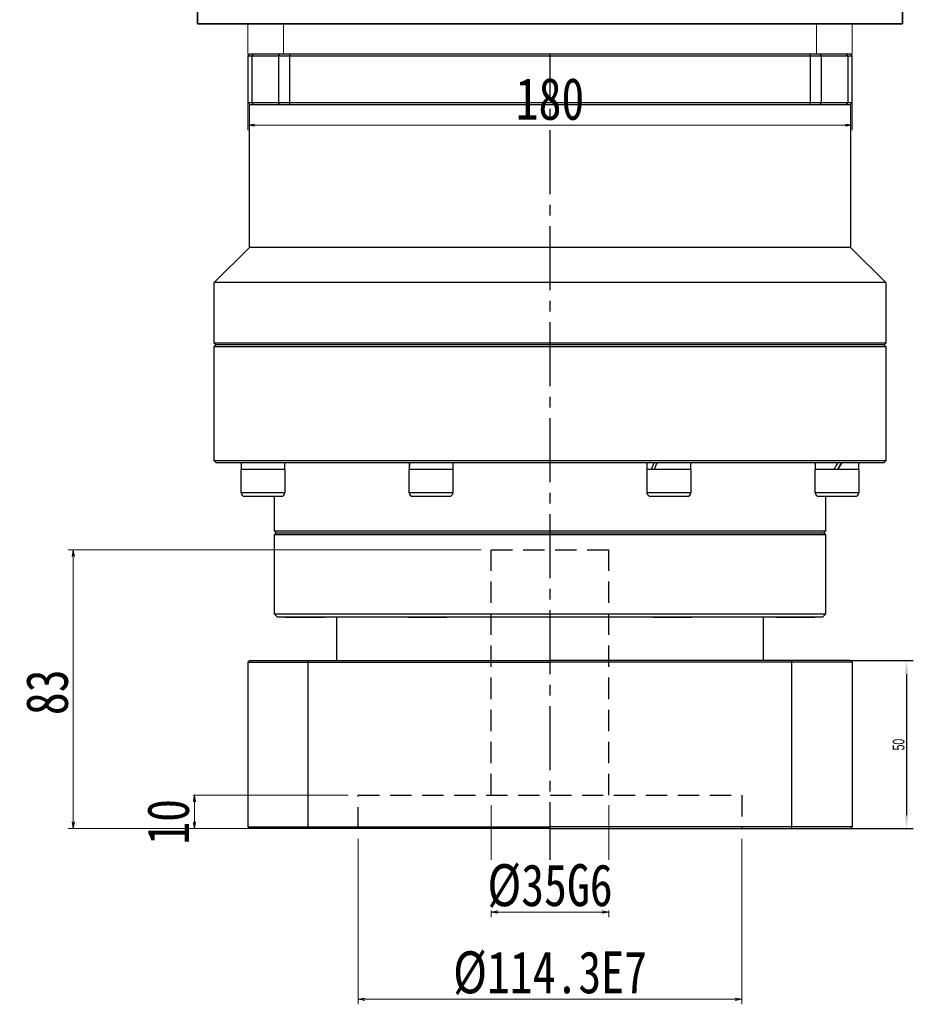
# Model space of a CAD drawing. Header units: millimetres. Extents: x 2025 to 3424, y 2031 to 3016.
# Tile 3 of 9: x 2293 to 2559, y 2371 to 2664. Entities that reach past the tile are written whole.
import ezdxf

# ---------------------------------------------------------------- set-up
doc = ezdxf.new("R2010")
doc.units = ezdxf.units.MM
doc.header["$PDSIZE"] = -5
doc.linetypes.add('CENTER2', pattern=[28.575, 19.05, -3.175, 3.175, -3.175])
doc.linetypes.add('DASHED2', pattern=[9.525, 6.35, -3.175])
doc.layers.get('0').update_dxf_attribs({"lineweight": 35})
for name, color, linetype in [('1轮廓实线层', 7, 'Continuous'), ('3中心线层', 1, 'CENTER2'), ('4虚线层', 6, 'DASHED2')]:
    doc.layers.add(name, color=color, linetype=linetype)
doc.layers.add('尺寸线层', color=3, linetype='Continuous', lineweight=18)
doc.layers.add('粗实线层', color=7, linetype='Continuous', lineweight=35)
doc.styles.add('宋体', font='SimSun.ttf', dxfattribs={"width": 0.8})
doc.styles.add('标准', font='txt', dxfattribs={"width": 0.667})
doc.dimstyles.new('A水平标注$0', dxfattribs={"dimtxt": 3.5, "dimasz": 2, "dimexe": 1.5, "dimexo": 3, "dimgap": 1.1, "dimtad": 1, "dimtoh": 1, "dimdec": 4, "dimdsep": 46, "dimtxsty": '宋体', "dimblk": 'OPEN', "dimcen": 3, "dimclrd": 3, "dimclre": 3, "dimclrt": 6, "dimadec": 0, "dimazin": 0, "dimtm": 1e-09, "dimtfac": 1, "dimtdec": 4, "dimtix": 1, "dimtmove": 0, "dimatfit": 3, "dimldrblk": 'OPEN', "dimfxl": 0, "dimlwd": 13, "dimlwe": 13, "dimarcsym": 0})
doc.dimstyles.new('标准', dxfattribs={"dimtxt": 3.5, "dimasz": 4, "dimexe": 2, "dimexo": 0, "dimtad": 1, "dimdsep": 46, "dimtxsty": '标准', "dimblk": '_CAXARROW', "dimcen": 0, "dimdle": 8, "dimazin": 2, "dimtfac": 0.707107, "dimtdec": 3, "dimtmove": 2, "dimatfit": 3, "dimfxl": 0, "dimfrac": 2, "dimtolj": 1, "dimarcsym": 0})

# ---------------------------------------------------------------- blocks, each defined once
blk = doc.blocks.new('_Open')
at = {"color": 0, "linetype": 'ByBlock', "lineweight": -2}
for p, q in [((-1, 0.17), (0, 0)), ((-1, -0.17), (0, 0)), ((0, 0), (-1, 0))]:
    blk.add_line(p, q, dxfattribs=at)
blk = doc.blocks.new('*X41')
at = {"layer": 'Defpoints', "color": 0, "transparency": 16777216}
for p in [(2360.59, 2653.56), (2540.59, 2653.56), (2540.59, 2632.41)]:
    blk.add_point(p, dxfattribs=at)
at = {"layer": '尺寸线层', "color": 3, "lineweight": 13, "transparency": 16777216}
for p, q in [((2360.59, 2650.56), (2360.59, 2630.91)), ((2540.59, 2650.56), (2540.59, 2630.91)), ((2362.59, 2632.41), (2538.59, 2632.41))]:
    blk.add_line(p, q, dxfattribs=at)
at = {"layer": '尺寸线层', "color": 3, "lineweight": 13, "transparency": 16777216, "xscale": 2, "yscale": 2, "zscale": 2, "rotation": 180}
blk.add_blockref('_Open', (2360.59, 2632.41), dxfattribs=at)
at = {"layer": '尺寸线层', "color": 3, "lineweight": 13, "transparency": 16777216, "xscale": 2, "yscale": 2, "zscale": 2}
blk.add_blockref('_Open', (2540.59, 2632.41), dxfattribs=at)
at = {"layer": '尺寸线层', "color": 6, "transparency": 16777216, "insert": (2450.59, 2640.16), "char_height": 12.5, "attachment_point": 5, "style": '宋体', "bg_fill": 3, "box_fill_scale": 1.1, "bg_fill_color": 256, "bg_fill_true_color": 13158600, "bg_fill_transparency": 0}
blk.add_mtext('180', dxfattribs=at)
blk = doc.blocks.new('*D46')
at = {"layer": 'Defpoints', "color": 0, "transparency": 16777216}
for p in [(2393.44, 2433.06), (2344.68, 2423.06), (2386.4, 2423.06)]:
    blk.add_point(p, dxfattribs=at)
at = {"layer": '尺寸线层', "color": 3, "lineweight": 13, "transparency": 16777216}
for p, q in [((2390.44, 2433.06), (2343.18, 2433.06)), ((2344.68, 2431.06), (2344.68, 2425.06)), ((2383.4, 2423.06), (2343.18, 2423.06))]:
    blk.add_line(p, q, dxfattribs=at)
at = {"layer": '尺寸线层', "color": 3, "lineweight": 13, "transparency": 16777216, "xscale": 2, "yscale": 2, "zscale": 2}
for p, rotation in [((2344.68, 2433.06), 90), ((2344.68, 2423.06), 270)]:
    blk.add_blockref('_Open', p, dxfattribs=dict(at, rotation=rotation))
at = {"layer": '尺寸线层', "color": 6, "transparency": 16777216, "insert": (2336.93, 2425.06), "char_height": 12.5, "attachment_point": 5, "rotation": 90, "style": '宋体', "bg_fill": 3, "box_fill_scale": 1.1, "bg_fill_color": 256, "bg_fill_true_color": 13158600, "bg_fill_transparency": 0}
blk.add_mtext('10', dxfattribs=at)
blk = doc.blocks.new('*D47')
at = {"layer": 'Defpoints', "color": 0, "transparency": 16777216}
for p in [(2433.09, 2506.06), (2308.63, 2423.06), (2386.4, 2423.06)]:
    blk.add_point(p, dxfattribs=at)
at = {"layer": '尺寸线层', "color": 3, "lineweight": 13, "transparency": 16777216}
for p, q in [((2430.09, 2506.06), (2307.13, 2506.06)), ((2308.63, 2504.06), (2308.63, 2425.06)), ((2383.4, 2423.06), (2307.13, 2423.06))]:
    blk.add_line(p, q, dxfattribs=at)
at = {"layer": '尺寸线层', "color": 3, "lineweight": 13, "transparency": 16777216, "xscale": 2, "yscale": 2, "zscale": 2}
for p, rotation in [((2308.63, 2506.06), 90), ((2308.63, 2423.06), 270)]:
    blk.add_blockref('_Open', p, dxfattribs=dict(at, rotation=rotation))
at = {"layer": '尺寸线层', "color": 6, "transparency": 16777216, "insert": (2300.88, 2463.63), "char_height": 12.5, "attachment_point": 5, "rotation": 90, "style": '宋体', "bg_fill": 3, "box_fill_scale": 1.1, "bg_fill_color": 256, "bg_fill_true_color": 13158600, "bg_fill_transparency": 0}
blk.add_mtext('83', dxfattribs=at)
blk = doc.blocks.new('*D48')
at = {"layer": 'Defpoints', "color": 0, "transparency": 16777216}
for p in [(2393.44, 2423.06), (2507.74, 2423.06), (2507.74, 2372.27)]:
    blk.add_point(p, dxfattribs=at)
at = {"layer": '尺寸线层', "color": 3, "lineweight": 13, "transparency": 16777216}
for p, q in [((2393.44, 2420.06), (2393.44, 2370.77)), ((2507.74, 2420.06), (2507.74, 2370.77)), ((2395.44, 2372.27), (2505.74, 2372.27))]:
    blk.add_line(p, q, dxfattribs=at)
at = {"layer": '尺寸线层', "color": 3, "lineweight": 13, "transparency": 16777216, "xscale": 2, "yscale": 2, "zscale": 2, "rotation": 180}
blk.add_blockref('_Open', (2393.44, 2372.27), dxfattribs=at)
at = {"layer": '尺寸线层', "color": 3, "lineweight": 13, "transparency": 16777216, "xscale": 2, "yscale": 2, "zscale": 2}
blk.add_blockref('_Open', (2507.74, 2372.27), dxfattribs=at)
at = {"layer": '尺寸线层', "color": 6, "transparency": 16777216, "insert": (2450.59, 2380.02), "char_height": 12.5, "attachment_point": 5, "style": '宋体', "bg_fill": 3, "box_fill_scale": 1.1, "bg_fill_color": 256, "bg_fill_true_color": 13158600, "bg_fill_transparency": 0}
blk.add_mtext('{%%c114.3}{}{E7}', dxfattribs=at)
blk = doc.blocks.new('*D49')
at = {"layer": 'Defpoints', "color": 0, "transparency": 16777216}
for p in [(2433.09, 2433.06), (2468.09, 2433.06), (2468.09, 2398.2)]:
    blk.add_point(p, dxfattribs=at)
at = {"layer": '尺寸线层', "color": 3, "lineweight": 13, "transparency": 16777216}
for p, q in [((2433.09, 2430.06), (2433.09, 2396.7)), ((2468.09, 2430.06), (2468.09, 2396.7)), ((2435.09, 2398.2), (2466.09, 2398.2))]:
    blk.add_line(p, q, dxfattribs=at)
at = {"layer": '尺寸线层', "color": 3, "lineweight": 13, "transparency": 16777216, "xscale": 2, "yscale": 2, "zscale": 2, "rotation": 180}
blk.add_blockref('_Open', (2433.09, 2398.2), dxfattribs=at)
at = {"layer": '尺寸线层', "color": 3, "lineweight": 13, "transparency": 16777216, "xscale": 2, "yscale": 2, "zscale": 2}
blk.add_blockref('_Open', (2468.09, 2398.2), dxfattribs=at)
at = {"layer": '尺寸线层', "color": 6, "transparency": 16777216, "insert": (2450.59, 2405.95), "char_height": 12.5, "attachment_point": 5, "style": '宋体', "bg_fill": 3, "box_fill_scale": 1.1, "bg_fill_color": 256, "bg_fill_true_color": 13158600, "bg_fill_transparency": 0}
blk.add_mtext('{%%c35}{}{G6}', dxfattribs=at)
blk = doc.blocks.new('_CAXARROW')
blk.add_hatch(color=0).paths.add_polyline_path([(0, 0), (-1, 0.125), (-1, -0.125)], flags=0)
blk = doc.blocks.new('*D50')
at = {"layer": 'Defpoints', "color": 0, "transparency": 16777216}
for p in [(2540.09, 2473.06), (2540.09, 2423.06), (2556.77, 2423.06)]:
    blk.add_point(p, dxfattribs=at)
at = {"layer": '粗实线层', "color": 0, "lineweight": -2, "transparency": 16777216}
for p, q in [((2540.09, 2473.06), (2558.77, 2473.06)), ((2556.77, 2469.06), (2556.77, 2427.06)), ((2540.09, 2423.06), (2558.77, 2423.06))]:
    blk.add_line(p, q, dxfattribs=at)
at = {"layer": '粗实线层', "color": 0, "lineweight": -2, "transparency": 16777216, "xscale": 4, "yscale": 4, "zscale": 4}
for p, rotation in [((2556.77, 2473.06), 90), ((2556.77, 2423.06), 270)]:
    blk.add_blockref('_CAXARROW', p, dxfattribs=dict(at, rotation=rotation))
at = {"layer": '粗实线层', "color": 0, "transparency": 16777216, "insert": (2554.4, 2448.06), "char_height": 3.5, "attachment_point": 5, "rotation": 90, "style": '标准', "bg_fill": 3, "box_fill_scale": 1.1, "bg_fill_color": 256, "bg_fill_true_color": 13158600, "bg_fill_transparency": 0}
blk.add_mtext('\\A1;50', dxfattribs=at)

msp = doc.modelspace()

# ---------------------------------------------------------------- linework, layer by layer
at = {"color": 7, "linetype": 'Continuous', "lineweight": 15}
for p, q in [((2360.588, 2662.556), (2360.588, 2653.556)), ((2371.215, 2653.556), (2371.215, 2662.556)), ((2529.96, 2662.556), (2529.96, 2653.556)), ((2540.588, 2653.556), (2540.588, 2662.556)), ((2360.588, 2653.556), (2371.215, 2653.556)), ((2450.588, 2653.556), (2371.215, 2653.556)), ((2529.96, 2653.556), (2450.588, 2653.556)), ((2529.96, 2653.556), (2540.588, 2653.556))]:
    msp.add_line(p, q, dxfattribs=at)
at = {"layer": '1轮廓实线层', "linetype": 'Continuous', "lineweight": 30}
for p, q in [((2350.588, 2585.556), (2361.088, 2596.056)), ((2540.088, 2596.056), (2361.088, 2596.056)), ((2540.088, 2596.056), (2550.588, 2585.556)), ((2350.588, 2567.556), (2350.588, 2585.556)), ((2550.588, 2585.556), (2350.588, 2585.556)), ((2550.588, 2585.556), (2550.588, 2567.556)), ((2351.088, 2567.056), (2350.588, 2567.556)), ((2450.588, 2567.556), (2350.588, 2567.556)), ((2350.588, 2566.556), (2351.088, 2567.056)), ((2450.588, 2567.056), (2351.088, 2567.056)), ((2550.588, 2567.556), (2450.588, 2567.556)), ((2550.088, 2567.056), (2450.588, 2567.056)), ((2550.588, 2567.556), (2550.088, 2567.056)), ((2550.088, 2567.056), (2550.588, 2566.556)), ((2350.588, 2532.556), (2350.588, 2566.556)), ((2350.588, 2566.556), (2450.588, 2566.556)), ((2450.588, 2566.556), (2550.588, 2566.556)), ((2550.588, 2566.556), (2550.588, 2532.556)), ((2351.088, 2532.056), (2350.588, 2532.556)), ((2550.588, 2532.556), (2350.588, 2532.556)), ((2351.088, 2532.056), (2550.088, 2532.056)), ((2358.689, 2529.956), (2358.689, 2532.056)), ((2371.569, 2532.056), (2371.569, 2529.956)), ((2408.75, 2531.592), (2408.75, 2532.056)), ((2421.63, 2532.056), (2421.63, 2529.956)), ((2479.546, 2529.956), (2479.546, 2532.056)), ((2492.426, 2532.056), (2492.426, 2529.956)), ((2529.607, 2529.956), (2529.607, 2532.056)), ((2542.487, 2532.056), (2542.487, 2529.956)), ((2550.588, 2532.556), (2550.088, 2532.056)), ((2358.629, 2522.956), (2358.629, 2529.956)), ((2366.811, 2529.956), (2358.629, 2529.956)), ((2371.629, 2529.956), (2366.811, 2529.956)), ((2371.629, 2529.956), (2371.629, 2522.956)), ((2408.69, 2522.956), (2408.69, 2529.956)), ((2420.819, 2529.956), (2408.69, 2529.956)), ((2421.69, 2529.956), (2420.819, 2529.956)), ((2421.69, 2529.956), (2421.69, 2522.956)), ((2479.486, 2522.956), (2479.486, 2529.956)), ((2492.486, 2529.956), (2479.486, 2529.956)), ((2492.486, 2529.956), (2492.486, 2522.956)), ((2529.547, 2522.956), (2529.547, 2529.956)), ((2542.547, 2529.956), (2529.547, 2529.956)), ((2542.547, 2529.956), (2542.547, 2522.956)), ((2366.811, 2522.956), (2358.629, 2522.956)), ((2359.629, 2521.956), (2366.552, 2521.956)), ((2366.552, 2521.956), (2370.629, 2521.956)), ((2371.629, 2522.956), (2366.811, 2522.956)), ((2368.588, 2511.556), (2368.588, 2521.956)), ((2420.819, 2522.956), (2408.69, 2522.956)), ((2409.69, 2521.956), (2419.953, 2521.956)), ((2419.953, 2521.956), (2420.69, 2521.956)), ((2421.69, 2522.956), (2420.819, 2522.956)), ((2492.486, 2522.956), (2479.486, 2522.956)), ((2480.486, 2521.956), (2491.486, 2521.956)), ((2542.547, 2522.956), (2529.547, 2522.956)), ((2530.547, 2521.956), (2541.547, 2521.956)), ((2532.588, 2521.956), (2532.588, 2511.556)), ((2369.088, 2511.056), (2368.588, 2511.556)), ((2532.588, 2511.556), (2368.588, 2511.556)), ((2532.588, 2511.556), (2532.088, 2511.056)), ((2368.588, 2510.556), (2369.088, 2511.056)), ((2368.588, 2486.856), (2368.588, 2510.556)), ((2368.588, 2510.556), (2532.588, 2510.556)), ((2369.088, 2511.056), (2532.088, 2511.056)), ((2532.088, 2511.056), (2532.588, 2510.556)), ((2532.588, 2510.556), (2532.588, 2486.856)), ((2369.388, 2486.056), (2368.588, 2486.856)), ((2450.588, 2486.856), (2368.588, 2486.856)), ((2369.388, 2486.056), (2450.588, 2486.056)), ((2372.088, 2485.956), (2383.088, 2485.956)), ((2387.088, 2473.056), (2387.088, 2486.056)), ((2408.588, 2485.956), (2419.588, 2485.956)), ((2532.588, 2486.856), (2450.588, 2486.856)), ((2450.588, 2486.056), (2531.788, 2486.056)), ((2481.588, 2485.956), (2492.588, 2485.956)), ((2514.088, 2486.056), (2514.088, 2473.056)), ((2518.088, 2485.956), (2529.088, 2485.956)), ((2532.588, 2486.856), (2531.788, 2486.056)), ((2522.593, 2472.556), (2522.41, 2473.056)), ((2522.593, 2423.556), (2522.593, 2472.556)), ((2540.093, 2473.056), (2540.593, 2472.556)), ((2540.593, 2472.556), (2540.593, 2423.556)), ((2522.593, 2423.556), (2522.41, 2423.056)), ((2540.093, 2423.056), (2540.593, 2423.556)), ((2450.593, 2423.056), (2540.093, 2423.056))]:
    msp.add_line(p, q, dxfattribs=at)
at = {"layer": '1轮廓实线层'}
for p, q in [((2540.093, 2473.056), (2450.593, 2473.056)), ((2540.593, 2472.556), (2450.593, 2472.556))]:
    msp.add_line(p, q, dxfattribs=at)
at = {"layer": '1轮廓实线层', "linetype": 'Continuous', "lineweight": 30}
for centre, start, end in [((2359.629, 2522.956), 180, 270), ((2370.629, 2522.956), 270, 0), ((2409.69, 2522.956), 180, 270), ((2420.69, 2522.956), 270, 0), ((2480.486, 2522.956), 180, 270), ((2491.486, 2522.956), 270, 0), ((2530.547, 2522.956), 180, 270), ((2541.547, 2522.956), 270, 0), ((2372.088, 2486.956), 244.15807, 270), ((2383.088, 2486.956), 270, 295.84193), ((2408.588, 2486.956), 244.15807, 270), ((2419.588, 2486.956), 270, 295.84193), ((2481.588, 2486.956), 244.15807, 270), ((2492.588, 2486.956), 270, 295.84193), ((2518.088, 2486.956), 244.15807, 270), ((2529.088, 2486.956), 270, 295.84193)]:
    msp.add_arc(centre, 1, start, end, dxfattribs=at)
at = {"layer": '1轮廓实线层', "linetype": 'Continuous', "lineweight": 30, "extrusion": (0, 0, -1)}
for centre, major_axis, ratio, start_param, end_param in [((2415.19, 2532.056), (0.402, 11.152), 0.5763488, 4.5555744, 4.6916172), ((2415.19, 2529.956), (0.402, 11.152), 0.5763488, 4.6916172, 4.8810139), ((2485.986, 2532.056), (5.361, 11.018), 0.323919, 4.3666893, 4.5560859), ((2485.986, 2529.956), (5.361, 11.018), 0.323919, 4.5560859, 4.7454826), ((2536.047, 2532.056), (6.437, 11.154), 0.018052, 1.5603789, 1.7497756), ((2536.047, 2529.956), (4.338, 7.517), 0.018052, 1.2772482, 1.5603789), ((2536.047, 2529.956), (6.437, 11.154), 0.018052, 1.3709822, 1.5603789)]:
    msp.add_ellipse(centre, major_axis=major_axis, ratio=ratio, start_param=start_param, end_param=end_param, dxfattribs=at)
at = {"layer": '4虚线层'}
for p, q in [((2433.093, 2506.056), (2468.093, 2506.056)), ((2433.093, 2433.056), (2433.093, 2506.056)), ((2468.093, 2433.056), (2468.093, 2506.056)), ((2393.443, 2433.056), (2507.743, 2433.056)), ((2393.443, 2423.056), (2393.443, 2433.056))]:
    msp.add_line(p, q, dxfattribs=at)
at = {"layer": '粗实线层'}
for p, q in [((2345.588, 2662.556), (2345.588, 2872.556)), ((2555.588, 2662.556), (2555.588, 2872.556)), ((2555.588, 2662.556), (2345.588, 2662.556)), ((2360.588, 2662.556), (2540.588, 2662.556))]:
    msp.add_line(p, q, dxfattribs=at)

# ---------------------------------------------------------------- next in the draw order: dimensions: what is measured, and where the dimension line sits
at = {"layer": '尺寸线层'}
dim = msp.add_linear_dim(base=(2540.588, 2632.407), p1=(2360.588, 2653.556), p2=(2540.588, 2653.556), dimstyle='A水平标注$0', override={"dimtxt": 12.5, "dimgap": 1.5, "dimdec": 1, "dimpost": '<>', "dimtvp": 0.1}, dxfattribs=at)
dim.commit()
dim.dimension.update_dxf_attribs({"geometry": '*X41', "text_midpoint": (2450.588, 2640.157)})
dim = msp.add_linear_dim(base=(2344.68, 2423.056), p1=(2393.443, 2433.056), p2=(2386.397, 2423.056), angle=90, dimstyle='A水平标注$0', override={"dimtxt": 12.5, "dimgap": 1.5, "dimdec": 1, "dimpost": '<>', "dimblk": 'Open', "dimtvp": 0.1, "dimtfill": 1, "dimtfillclr": 256}, dxfattribs=at)
dim.commit()
dim.dimension.update_dxf_attribs({"geometry": '*D46', "text_midpoint": (2344.68, 2425.056), "dimtype": 160})

# ---------------------------------------------------------------- next in the draw order: linework, layer by layer
at = {"layer": '1轮廓实线层', "linetype": 'Continuous', "lineweight": 30}
for p, q in [((2360.588, 2653.056), (2361.088, 2653.556)), ((2360.588, 2653.056), (2361.892, 2653.056)), ((2360.588, 2653.056), (2360.588, 2639.056)), ((2362.262, 2653.556), (2361.088, 2653.556)), ((2361.892, 2653.056), (2362.262, 2653.556)), ((2361.892, 2653.056), (2369.76, 2653.056)), ((2361.892, 2639.056), (2361.892, 2653.056)), ((2370.097, 2653.556), (2362.262, 2653.556)), ((2369.76, 2653.056), (2370.097, 2653.556)), ((2369.76, 2653.056), (2373.128, 2653.056)), ((2369.76, 2653.056), (2369.76, 2639.056)), ((2373.128, 2653.556), (2370.097, 2653.556)), ((2528.047, 2653.556), (2373.128, 2653.556)), ((2373.128, 2653.056), (2373.128, 2653.556)), ((2373.128, 2653.056), (2528.047, 2653.056)), ((2373.128, 2639.056), (2373.128, 2653.056)), ((2531.078, 2653.556), (2528.047, 2653.556)), ((2528.047, 2653.056), (2528.047, 2653.556)), ((2528.047, 2653.056), (2531.415, 2653.056)), ((2528.047, 2653.056), (2528.047, 2639.056)), ((2531.415, 2653.056), (2531.078, 2653.556)), ((2538.914, 2653.556), (2531.078, 2653.556)), ((2531.415, 2639.056), (2531.415, 2653.056)), ((2531.415, 2653.056), (2539.283, 2653.056)), ((2539.283, 2653.056), (2538.914, 2653.556)), ((2540.088, 2653.556), (2538.914, 2653.556)), ((2539.283, 2653.056), (2539.283, 2639.056)), ((2539.283, 2653.056), (2540.588, 2653.056)), ((2540.088, 2653.556), (2540.588, 2653.056)), ((2540.588, 2639.056), (2540.588, 2653.056)), ((2361.892, 2639.056), (2360.588, 2639.056)), ((2361.088, 2638.556), (2360.588, 2639.056)), ((2361.088, 2596.056), (2361.088, 2638.556)), ((2361.088, 2638.556), (2362.262, 2638.556)), ((2369.76, 2639.056), (2361.892, 2639.056)), ((2362.262, 2638.556), (2361.892, 2639.056)), ((2362.262, 2638.556), (2370.097, 2638.556)), ((2373.128, 2639.056), (2369.76, 2639.056)), ((2370.097, 2638.556), (2369.76, 2639.056)), ((2370.097, 2638.556), (2373.128, 2638.556)), ((2528.047, 2639.056), (2373.128, 2639.056)), ((2373.128, 2638.556), (2373.128, 2639.056)), ((2373.128, 2638.556), (2450.588, 2638.556)), ((2450.588, 2638.556), (2528.047, 2638.556)), ((2531.415, 2639.056), (2528.047, 2639.056)), ((2528.047, 2638.556), (2528.047, 2639.056)), ((2528.047, 2638.556), (2531.078, 2638.556)), ((2531.078, 2638.556), (2531.415, 2639.056)), ((2531.078, 2638.556), (2538.914, 2638.556)), ((2539.283, 2639.056), (2531.415, 2639.056)), ((2538.914, 2638.556), (2539.283, 2639.056)), ((2538.914, 2638.556), (2540.088, 2638.556)), ((2540.588, 2639.056), (2539.283, 2639.056)), ((2540.588, 2639.056), (2540.088, 2638.556)), ((2540.088, 2638.556), (2540.088, 2596.056))]:
    msp.add_line(p, q, dxfattribs=at)
at = {"layer": '3中心线层'}
msp.add_line((2450.593, 2411.849), (2450.593, 2653.556), dxfattribs=at)

# ---------------------------------------------------------------- next in the draw order: dimensions: what is measured, and where the dimension line sits
at = {"layer": '尺寸线层'}
dim = msp.add_linear_dim(base=(2308.626, 2423.056), p1=(2433.093, 2506.056), p2=(2386.397, 2423.056), angle=90, dimstyle='A水平标注$0', override={"dimtxt": 12.5, "dimgap": 1.5, "dimdec": 1, "dimpost": '<>', "dimblk": 'Open', "dimtvp": 0.1, "dimtfill": 1, "dimtfillclr": 256}, dxfattribs=at)
dim.commit()
dim.dimension.update_dxf_attribs({"geometry": '*D47', "text_midpoint": (2308.626, 2463.628), "dimtype": 160})

# ---------------------------------------------------------------- next in the draw order: linework, layer by layer
at = {"layer": '1轮廓实线层', "linetype": 'Continuous', "lineweight": 30}
for p, q in [((2361.093, 2473.056), (2360.593, 2472.556)), ((2360.593, 2472.556), (2360.593, 2423.556)), ((2378.593, 2472.556), (2378.775, 2473.056)), ((2378.593, 2423.556), (2378.593, 2472.556)), ((2361.093, 2423.056), (2360.593, 2423.556)), ((2378.593, 2423.556), (2378.775, 2423.056))]:
    msp.add_line(p, q, dxfattribs=at)
at = {"layer": '1轮廓实线层'}
for p, q in [((2360.593, 2472.556), (2450.593, 2472.556)), ((2361.093, 2473.056), (2450.593, 2473.056))]:
    msp.add_line(p, q, dxfattribs=at)

# ---------------------------------------------------------------- next in the draw order: dimensions: what is measured, and where the dimension line sits
at = {"layer": '尺寸线层'}
dim = msp.add_linear_dim(base=(2507.743, 2372.266), p1=(2393.443, 2423.056), p2=(2507.743, 2423.056), text='{%%c<>}{}{E7}', dimstyle='A水平标注$0', override={"dimtxt": 12.5, "dimgap": 1.5, "dimdec": 1, "dimpost": '<>', "dimblk": 'Open', "dimtvp": 0.1, "dimtfill": 1, "dimtfillclr": 256}, dxfattribs=at)
dim.commit()
dim.dimension.update_dxf_attribs({"geometry": '*D48', "text_midpoint": (2450.593, 2372.266), "dimtype": 160})

# ---------------------------------------------------------------- next in the draw order: linework, layer by layer
at = {"layer": '4虚线层'}
msp.add_line((2507.743, 2433.056), (2507.743, 2423.056), dxfattribs=at)

# ---------------------------------------------------------------- next in the draw order: dimensions: what is measured, and where the dimension line sits
at = {"layer": '尺寸线层'}
dim = msp.add_linear_dim(base=(2468.093, 2398.205), p1=(2433.093, 2433.056), p2=(2468.093, 2433.056), text='{%%c<>}{}{G6}', dimstyle='A水平标注$0', override={"dimtxt": 12.5, "dimgap": 1.5, "dimdec": 1, "dimpost": '<>', "dimblk": 'Open', "dimtvp": 0.1, "dimtfill": 1, "dimtfillclr": 256}, dxfattribs=at)
dim.commit()
dim.dimension.update_dxf_attribs({"geometry": '*D49', "text_midpoint": (2450.593, 2398.205), "dimtype": 160})

# ---------------------------------------------------------------- next in the draw order: linework, layer by layer
at = {"layer": '1轮廓实线层'}
for p in [(2360.593, 2423.556), (2540.593, 2423.556)]:
    msp.add_line(p, (2450.593, 2423.556), dxfattribs=at)
at = {"layer": '1轮廓实线层', "linetype": 'Continuous', "lineweight": 30}
msp.add_line((2450.593, 2423.056), (2361.093, 2423.056), dxfattribs=at)

# ---------------------------------------------------------------- next in the draw order: dimensions: what is measured, and where the dimension line sits
at = {"layer": '粗实线层'}
dim = msp.add_linear_dim(base=(2556.775, 2423.056), p1=(2540.093, 2473.056), p2=(2540.093, 2423.056), angle=90, dimstyle='标准', override={"dimtfill": 1}, dxfattribs=at)
dim.commit()
dim.dimension.update_dxf_attribs({"geometry": '*D50', "text_midpoint": (2554.4, 2448.056)})

doc.saveas('drawing.dxf')
